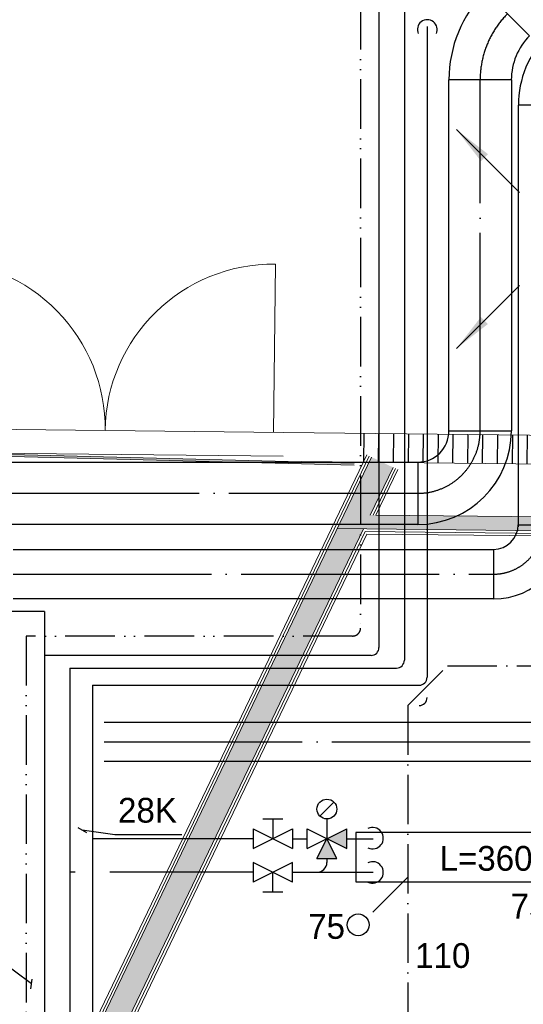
# Model space of a CAD drawing. Header units: millimetres. Extents: x 0 to 84060, y 0 to 52805.
# Tile 44 of 60: x 48864 to 51407, y 39701 to 44675. Entities that reach past the tile are written whole.
import ezdxf

# ---------------------------------------------------------------- set-up
doc = ezdxf.new("R2010")
doc.units = ezdxf.units.MM
doc.header["$LTSCALE"] = 50
doc.header["$MEASUREMENT"] = 0
doc.header["$PDMODE"] = 1
for name, pattern in [('2V-CENT', [23, 20, -1.5, 0, -1.5]), ('CENTRUMLINJE', [27, 20, -3, 1, -3]), ('V-GOMD', [0.8, 0.4, -0.4]), ('V-KU', [2, 1, 1]), ('V-KV', [2, 1, 1]), ('V-SPV', [7, 5, -1, 0, -1]), ('V-V', [2, 1, 1]), ('V-VV', [8, 5, -1, 0, -1, 0, -1])]:
    doc.linetypes.add(name, pattern=pattern)
doc.layers.get('0').update_dxf_attribs({"linetype": 'CONTINUOUS'})
for name, color, linetype in [('20601A200D001$0$243-Dører', 7, 'CONTINUOUS'), ('20601A200D001$0$A24-HEL2', 252, 'CONTINUOUS'), ('20601A200D001$0$A24-SKR1', 251, 'CONTINUOUS'), ('V060-', 3, 'CONTINUOUS'), ('V070-', 3, 'CONTINUOUS'), ('V080-', 3, 'CONTINUOUS'), ('V081-', 1, 'CONTINUOUS'), ('V090-', 2, 'CONTINUOUS'), ('V091-', 1, 'CONTINUOUS'), ('V110', 1, 'CONTINUOUS'), ('V110-', 6, 'CONTINUOUS'), ('V111', 3, 'CONTINUOUS'), ('V111-', 1, 'CONTINUOUS'), ('xref', 7, 'CENTRUMLINJE')]:
    doc.layers.add(name, color=color, linetype=linetype)
for name, color, linetype, lineweight in [('20601A200D001$0$A2-VEGG', 251, 'CONTINUOUS', 18), ('20601A200D001$0$A2-VEGG-fill', 253, 'CONTINUOUS', 18), ('20601A200D001$0$A24', 251, 'CONTINUOUS', 18)]:
    doc.layers.add(name, color=color, linetype=linetype, lineweight=lineweight)
doc.styles.add('FISO', font='fiso')
doc.styles.add('ISO', font='ISO')

# ---------------------------------------------------------------- blocks, each defined once
blk = doc.blocks.new('V420', base_point=(455, 404.5))
blk.add_line((455, 404.5), (464, 404.5))
blk.add_solid([(455, 404.5), (459, 405), (459, 404)])
blk = doc.blocks.new('V421', base_point=(455.5, 404.5))
at = {"rotation": 180}
blk.add_blockref('V420', (464.5, 404.5), dxfattribs=at)
blk = doc.blocks.new('VUN')
at = {"color": 0}
blk.add_circle((0, 0), 0.5, dxfattribs=at)
blk = doc.blocks.new('CBOJ45_P', base_point=(16236.061, 22619.837))
at = {"color": 0, "linetype": 'ByBlock'}
blk.add_arc((16235.44, 22621.337, 0.686), 1.5, 270, 315, dxfattribs=at)
blk = doc.blocks.new('KBOJ45_P', base_point=(16236.061, 22619.837))
at = {"color": 0, "linetype": 'ByBlock'}
for p, q in [((16236.147, 22620.63), (16236.854, 22619.923)), ((16235.44, 22619.337, 0.686), (16235.44, 22620.337, 0.686))]:
    blk.add_line(p, q, dxfattribs=at)
for radius in [1, 2]:
    blk.add_arc((16235.44, 22621.337, 0.686), radius, 270, 315, dxfattribs=at)
blk = doc.blocks.new('3BOJ45_P', base_point=(16236.061, 22619.837))
for p in [(16236.501, 22620.276), (16235.44, 22619.837)]:
    blk.add_point(p)
at = {"color": 0, "linetype": 'ByBlock'}
blk.add_blockref('KBOJ45_P', (16236.061, 22619.837), dxfattribs=at)
at = {"color": 1, "linetype": '2V-CENT'}
blk.add_blockref('CBOJ45_P', (16236.061, 22619.837), dxfattribs=at)
at = {"style": 'ISO', "flags": 3}
blk.add_attdef('0', (16236.061, 22619.837), '', height=1, dxfattribs=at)
blk = doc.blocks.new('CBOJ90_PB', base_point=(86107, 31352))
at = {"color": 0, "linetype": 'ByBlock'}
blk.add_arc((86106, 31353), 1, 270, 360, dxfattribs=at)
blk = doc.blocks.new('KBOJ90_PB', base_point=(86107, 31352))
at = {"color": 0, "linetype": 'ByBlock'}
for p, q in [((86106.5, 31353), (86107.5, 31353)), ((86106, 31352.5), (86106, 31351.5))]:
    blk.add_line(p, q, dxfattribs=at)
for radius in [1.5, 0.5]:
    blk.add_arc((86106, 31353), radius, 270, 360, dxfattribs=at)
blk = doc.blocks.new('3BOJ90_PB', base_point=(86107, 31352))
for p in [(86107, 31353), (86106, 31352)]:
    blk.add_point(p)
at = {"color": 1, "linetype": '2V-CENT'}
blk.add_blockref('CBOJ90_PB', (86107, 31352), dxfattribs=at)
at = {"color": 0, "linetype": 'ByBlock'}
blk.add_blockref('KBOJ90_PB', (86107, 31352), dxfattribs=at)
at = {"style": 'ISO', "flags": 3}
blk.add_attdef('0', (86107, 31352), '', height=1, dxfattribs=at)
blk = doc.blocks.new('*X164')
at = {"color": 0}
for p, q in [((60174, 43697.3), (60175.6, 43842.3)), ((60249, 43696.5), (60250.6, 43841.5)), ((60324, 43695.7), (60325.6, 43840.7)), ((60399, 43694.9), (60400.6, 43839.9)), ((60474, 43694.1), (60475.6, 43839.1)), ((60549, 43693.3), (60550.6, 43838.2)), ((60624, 43692.4), (60625.6, 43837.4)), ((60699, 43691.6), (60700.6, 43836.6)), ((60774, 43690.8), (60775.6, 43835.8)), ((60849, 43690), (60850.6, 43835)), ((60924, 43689.2), (60925.6, 43834.2)), ((60999, 43688.3), (61000.6, 43833.3)), ((61074, 43687.5), (61075.6, 43832.5)), ((61149, 43686.7), (61150.6, 43831.7)), ((61224, 43685.9), (61225.6, 43830.9)), ((61299, 43685.1), (61300.5, 43830.1)), ((61374, 43684.3), (61375.5, 43829.3)), ((61449, 43683.4), (61450.5, 43828.4)), ((61524, 43682.6), (61525.5, 43827.6)), ((61598.9, 43681.8), (61600.5, 43826.8)), ((61673.9, 43681), (61675.5, 43826)), ((61748.9, 43680.2), (61750.5, 43825.2)), ((61823.9, 43679.4), (61825.5, 43824.3)), ((61898.9, 43678.5), (61900.5, 43823.5)), ((61973.9, 43677.7), (61975.5, 43822.7)), ((62048.9, 43676.9), (62050.5, 43821.9)), ((62123.9, 43676.1), (62125.5, 43821.1)), ((62198.9, 43675.3), (62200.5, 43820.3)), ((62273.9, 43674.4), (62275.5, 43819.4)), ((62348.9, 43673.6), (62350.5, 43818.6)), ((62423.9, 43672.8), (62425.5, 43817.8)), ((62498.9, 43672), (62500.5, 43817)), ((62573.9, 43671.2), (62575.5, 43816.2)), ((62648.9, 43670.4), (62650.5, 43815.3)), ((62723.9, 43669.5), (62725.5, 43814.5)), ((62798.9, 43668.7), (62800.5, 43813.7)), ((62873.9, 43667.9), (62875.5, 43812.9)), ((62948.9, 43667.1), (62950.4, 43812.1)), ((63023.9, 43666.3), (63025.4, 43811.3)), ((63098.9, 43665.4), (63100.4, 43810.4)), ((63173.9, 43664.6), (63175.4, 43809.6)), ((63248.8, 43663.8), (63250.4, 43808.8)), ((63323.8, 43663), (63325.4, 43808)), ((63398.8, 43662.2), (63400.4, 43807.2)), ((63473.8, 43661.4), (63475.4, 43806.3)), ((63548.8, 43660.5), (63550.4, 43805.5)), ((63623.8, 43659.7), (63625.4, 43804.7)), ((63698.8, 43658.9), (63700.4, 43803.9)), ((63773.8, 43658.1), (63775.4, 43803.1)), ((63848.8, 43657.3), (63850.4, 43802.3)), ((63923.8, 43656.4), (63925.4, 43801.4)), ((63998.8, 43655.6), (64000.4, 43800.6)), ((64073.8, 43654.8), (64075.4, 43799.8)), ((64148.8, 43654), (64150.4, 43799)), ((64223.8, 43653.2), (64225.4, 43798.2)), ((64298.8, 43652.4), (64300.4, 43797.4)), ((64373.8, 43651.5), (64375.4, 43796.5)), ((64448.8, 43650.7), (64450.4, 43795.7)), ((64523.8, 43649.9), (64525.4, 43794.9)), ((64598.8, 43649.1), (64600.3, 43794.1)), ((64673.8, 43648.3), (64675.3, 43793.3)), ((64748.8, 43647.5), (64750.3, 43792.4)), ((64823.8, 43646.6), (64825.3, 43791.6)), ((64898.8, 43645.8), (64900.3, 43790.8)), ((64973.7, 43645), (64975.3, 43790)), ((65048.7, 43644.2), (65050.3, 43789.2)), ((65123.7, 43643.4), (65125.3, 43788.4))]:
    blk.add_line(p, q, dxfattribs=at)
blk = doc.blocks.new('20601A200D001')
at = {"layer": '20601A200D001$0$A2-VEGG-fill'}
for points in [[(148543.54618, 42424.89199), (148543.7987, 42434.8888), (146385.25, 42489.41406), (146385.25, 42479.41087), (148458.4226, 42427.04223)], [(161062.86903, 41966.80953), (161063.63246, 42036.80537), (154213.9308, 42111.51422), (154213.27644, 42051.51735), (153613.31203, 42058.06093), (153613.9664, 42118.05795), (148491.82564, 42173.92451), (148458.4226, 42104.28467), (156447.92541, 42017.14415)]]:
    blk.add_hatch(color=256, dxfattribs=at).paths.add_polyline_path(points, flags=0)
h = blk.add_hatch(color=256, dxfattribs=at)
h.paths.add_polyline_path([(146924.90282, 38629.67769), (148590.82008, 42102.84062), (148458.4226, 42104.28467), (146927.99963, 38913.60499), (146927.02423, 38824.17687)], flags=0)
h.paths.add_polyline_path([(148624.22313, 42172.48046), (148739.77082, 42413.37835), (148631.57346, 42465.27567), (148491.82564, 42173.92451), (148619.85208, 42172.52814)], flags=0)
at = {"layer": '20601A200D001$0$243-Dører', "linetype": 'Continuous', "lineweight": 0, "ltscale": 1000}
for points in [[(148136.45312, 42590.32422), (148145.71875, 43440.27344)], [(148186.4375, 42589.77734), (146386.54688, 42609.41016)], [(148185.14062, 42469.78516), (146385.25, 42489.41406)]]:
    blk.add_lwpolyline(points, dxfattribs=at)
at = {"layer": '20601A200D001$0$243-Dører', "color": 7, "linetype": 'Continuous', "lineweight": 0, "ltscale": 1000}
for centre, radius, start, end in [((146436.54765, 42608.86014), 850.00286, 359.37537222, 449.37547612), ((148136.45242, 42590.32095), 850.003, 89.37537628, 179.37493974)]:
    blk.add_arc(centre, radius, start, end, dxfattribs=at)
at = {"layer": '20601A200D001$0$A2-VEGG'}
for p, q in [((146915.03183, 38916.62863), (148619.85208, 42470.89788)), ((146927.99963, 38913.60499), (148631.57346, 42465.27567)), ((148624.22313, 42172.48046), (148739.77082, 42413.37835)), ((148638.56619, 42172.32403), (148751.4922, 42407.75615)), ((147047.70234, 38885.69445), (148590.82008, 42102.84062)), ((147060.67014, 38882.67081), (148598.95972, 42089.75107)), ((161062.86903, 41966.80953), (148458.4226, 42104.28467)), ((161062.72725, 41953.8103), (148598.95972, 42089.75107))]:
    blk.add_line(p, q, dxfattribs=at)
at = {"layer": '20601A200D001$0$A24'}
for p, q in [((148543.7987, 42434.8888), (146385.25, 42489.41406)), ((146395.25, 42479.15827), (148543.54618, 42424.89199)), ((148608.1307, 42476.52009), (146902.06404, 38919.65227)), ((148652.90925, 42172.16759), (148763.21358, 42402.13394)), ((153613.9664, 42118.05795), (148652.90925, 42172.16759)), ((147073.63793, 38879.64716), (148607.09936, 42076.66152)), ((148607.09936, 42076.66152), (161062.58547, 41940.81108))]:
    blk.add_line(p, q, dxfattribs=at)
at = {"layer": '20601A200D001$0$A24-HEL2', "color": 7, "linetype": 'Continuous', "lineweight": 0, "ltscale": 1000}
for points in [[(153618.46875, 42530.53125), (148186.4375, 42589.77734)], [(152606.9375, 42396.55469), (148278.03125, 42443.76953)]]:
    blk.add_lwpolyline(points, dxfattribs=at)
at = {"layer": '20601A200D001$0$A24-SKR1'}
blk.add_blockref('*X164', (88418.15156, -1257.00236), dxfattribs=at)

msp = doc.modelspace()

# ---------------------------------------------------------------- linework, layer by layer
at = {"layer": 'V060-'}
msp.add_line((51211.4, 44821), (51438.5, 44593.8), dxfattribs=at)
at = {"layer": 'V060-', "linetype": 'Continuous'}
for p, q in [((51031.3, 42597.4), (51031.3, 44371.1)), ((51346.3, 44371.1), (51346.3, 42597.4)), ((51381.8, 42112.5), (51381.8, 44242.9)), ((48770.3, 42439.9), (50873.8, 42439.9)), ((50873.8, 42124.9), (48770.3, 42124.9)), ((48832, 41999), (51256, 41999)), ((51256, 41749), (48832, 41749)), ((49290.6, 41127.2), (52321.3, 41127.2)), ((52321.3, 40927.2), (49290.6, 40927.2))]:
    msp.add_line(p, q, dxfattribs=at)
at = {"layer": 'V060-', "color": 1, "linetype": '2V-CENT'}
for p, q in [((51188.8, 42597.4), (51188.8, 44371.1)), ((48770.3, 42282.4), (50873.8, 42282.4)), ((48832, 41874), (51256, 41874)), ((49290.6, 41027.2), (52321.3, 41027.2))]:
    msp.add_line(p, q, dxfattribs=at)
at = {"layer": 'V080-', "linetype": 'V-VV'}
for p, q in [((50585, 44774), (50585, 41601.5)), ((48896.3, 41561.5), (48896.3, 26112.2)), ((50545, 41561.5), (48896.3, 41561.5))]:
    msp.add_line(p, q, dxfattribs=at)
at = {"layer": 'V080-', "linetype": 'V-KV'}
for p, q in [((50678.1, 44751.6), (50678.1, 41503.6)), ((48989.4, 41685.3), (47770, 41685.3)), ((48989.4, 41685.3), (48989.4, 26269)), ((50638.1, 41463.6), (48989.4, 41463.6))]:
    msp.add_line(p, q, dxfattribs=at)
at = {"layer": 'V080-', "linetype": 'V-VV'}
msp.add_arc((50545, 41601.5), 40, 270, 360, dxfattribs=at)
at = {"layer": 'V080-', "linetype": 'V-KV'}
msp.add_arc((50638.1, 41503.6), 40, 270, 360, dxfattribs=at)
at = {"layer": 'V081-'}
for p, q in [((48924, 39803.8), (48492.9, 40126.9)), ((48921, 39778.9), (48927, 39828.6))]:
    msp.add_line(p, q, dxfattribs=at)
at = {"layer": 'V090-', "linetype": 'V-SPV'}
for p, q in [((50823.2, 41210.9), (51023.2, 41410.9)), ((51023.2, 41410.9), (55924.9, 41410.9)), ((50823.2, 41210.9), (50823.2, 38594.8)), ((50823.2, 40342.8), (50619.8, 40139.3))]:
    msp.add_line(p, q, dxfattribs=at)
at = {"layer": 'V110', "color": 1}
for p, q in [((50379.6, 40652.1), (50450.3, 40722.8)), ((50092.1, 40637.4), (50192.1, 40637.4)), ((50142.1, 40637.4), (50142.1, 40537.4)), ((50415, 40637.4), (50415, 40537.4)), ((50042.1, 40487.4), (50242.1, 40587.4)), ((50042.1, 40587.4), (50242.1, 40487.4)), ((50042.1, 40587.4), (50042.1, 40487.4)), ((50242.1, 40587.4), (50242.1, 40487.4)), ((50315, 40487.4), (50515, 40587.4)), ((50315, 40587.4), (50515, 40487.4)), ((50315, 40487.4), (50315, 40587.4)), ((50515, 40487.4), (50515, 40587.4)), ((50365, 40437.4), (50415, 40537.4)), ((50465, 40437.4), (50415, 40537.4)), ((50365, 40437.4), (50465, 40437.4)), ((50242.1, 40418.1), (50042.1, 40318.1)), ((50242.1, 40318.1), (50042.1, 40418.1)), ((50042.1, 40418.1), (50042.1, 40318.1)), ((50242.1, 40318.1), (50242.1, 40418.1)), ((50142.1, 40268.1), (50142.1, 40368.1)), ((50192.1, 40268.1), (50092.1, 40268.1))]:
    msp.add_line(p, q, dxfattribs=at)
at = {"layer": 'V110'}
msp.add_lwpolyline([(50561.1, 40319.4), (54161.1, 40319.4), (54161.1, 40569.4), (50561.1, 40569.4)], close=True, dxfattribs=at)
at = {"layer": 'V110', "color": 1}
msp.add_circle((50415, 40687.4), 50, dxfattribs=at)
at = {"layer": 'V110'}
for points in [[(50515, 40487.4), (50515, 40587.4), (50415, 40537.4)], [(50365, 40437.4), (50465, 40437.4), (50415, 40537.4)]]:
    msp.add_solid(points, dxfattribs=at)
at = {"layer": 'V110-', "linetype": 'V-KU'}
for p, q in [((50806.1, 44712.7), (50806.1, 41439.6)), ((50920.6, 44640), (50920.6, 41353.1)), ((49117.3, 41399.6), (49117.3, 34111.3)), ((49231.9, 41313.1), (49231.9, 34183.5))]:
    msp.add_line(p, q, dxfattribs=at)
at = {"layer": 'V110-', "linetype": 'V-V'}
for p, q in [((49117.3, 41399.6), (50766.1, 41399.6)), ((49231.9, 41313.1), (50880.6, 41313.1)), ((50042.1, 40537.4), (49231.5, 40537.4)), ((50242.1, 40537.4), (50315, 40537.4)), ((50515, 40537.4), (50648.8, 40537.4)), ((50415, 40437.4), (50415, 40418.1)), ((49144, 40368.1), (49117, 40368.1)), ((50042.1, 40368.1), (49319, 40368.1)), ((50242.1, 40368.1), (50648.8, 40368.1))]:
    msp.add_line(p, q, dxfattribs=at)
at = {"layer": 'V110-', "color": 1}
for centre, radius, start, end in [((50922, 44624.9), 50, 335.9593, 564.0333), ((50646, 40540.2), 54, 244.3058, 475.6942), ((50646, 40367.5), 54, 244.3058, 475.6942)]:
    msp.add_arc(centre, radius, start, end, dxfattribs=at)
at = {"layer": 'V110-'}
for centre in [(50766.1, 41439.6), (50880.6, 41353.1), (50880.6, 41250.6)]:
    msp.add_arc(centre, 40, 270, 360, dxfattribs=at)
at = {"layer": 'V110-', "linetype": 'V-V'}
msp.add_arc((50365, 40418.1), 50, 270, 360, dxfattribs=at)
at = {"layer": 'V111-'}
for p, q in [((49157.7, 40594.3), (49201.2, 40569.6)), ((49179.4, 40582), (49344.6, 40559)), ((49344.6, 40559), (49683.5, 40559))]:
    msp.add_line(p, q, dxfattribs=at)

# ---------------------------------------------------------------- block references
at = {"layer": 'V060-', "linetype": 'Continuous', "rotation": 225}
for p, xscale, yscale, zscale in [((51188.8, 44566.8, -216.2), 315.0000000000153, 315.0000000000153, 315.0000000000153), ((51506.8, 44398.3, -171.6), 250.0000000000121, 250.0000000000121, 250.0000000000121)]:
    msp.add_blockref('3BOJ45_P', p, dxfattribs=dict(at, xscale=xscale, yscale=yscale, zscale=zscale))
at = {"layer": 'V060-', "linetype": 'Continuous'}
for p, xscale, yscale, zscale in [((51188.8, 42282.4), 315, 315, 315), ((51506, 41874), 250, 250, 250)]:
    msp.add_blockref('3BOJ90_PB', p, dxfattribs=dict(at, xscale=xscale, yscale=yscale, zscale=zscale))
at = {"layer": 'V070-', "linetype": 'V-GOMD', "yscale": 50, "zscale": 50}
for p, xscale, rotation in [((51387.3, 43801.4), -50, 314.9999999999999), ((51387.3, 43332.3), 50, 225)]:
    msp.add_blockref('V421', p, dxfattribs=dict(at, xscale=xscale, rotation=rotation))
at = {"layer": 'V090-', "color": 1, "xscale": 110, "yscale": 110, "zscale": 110}
msp.add_blockref('VUN', (50572.9, 40102.7), dxfattribs=at)
at = {"layer": 'xref'}
msp.add_blockref('20601A200D001', (-97990.7, 0), dxfattribs=at)

# ---------------------------------------------------------------- texts
at = {"layer": 'V091-', "color": 1, "style": 'FISO'}
for s, p in [('75', (51342.1, 40134.5)), ('75', (50320.5, 40031.9)), ('110', (50860.5, 39885.1))]:
    msp.add_text(s, height=125, dxfattribs=at).set_placement(p)
at = {"layer": 'V111', "color": 1, "style": 'FISO'}
msp.add_text('L=3600mm', height=125, dxfattribs=at).set_placement((50983.7, 40375.9))
at = {"layer": 'V111-', "style": 'FISO'}
msp.add_text('28K', height=125, dxfattribs=at).set_placement((49360.6, 40619))

doc.saveas('drawing.dxf')
